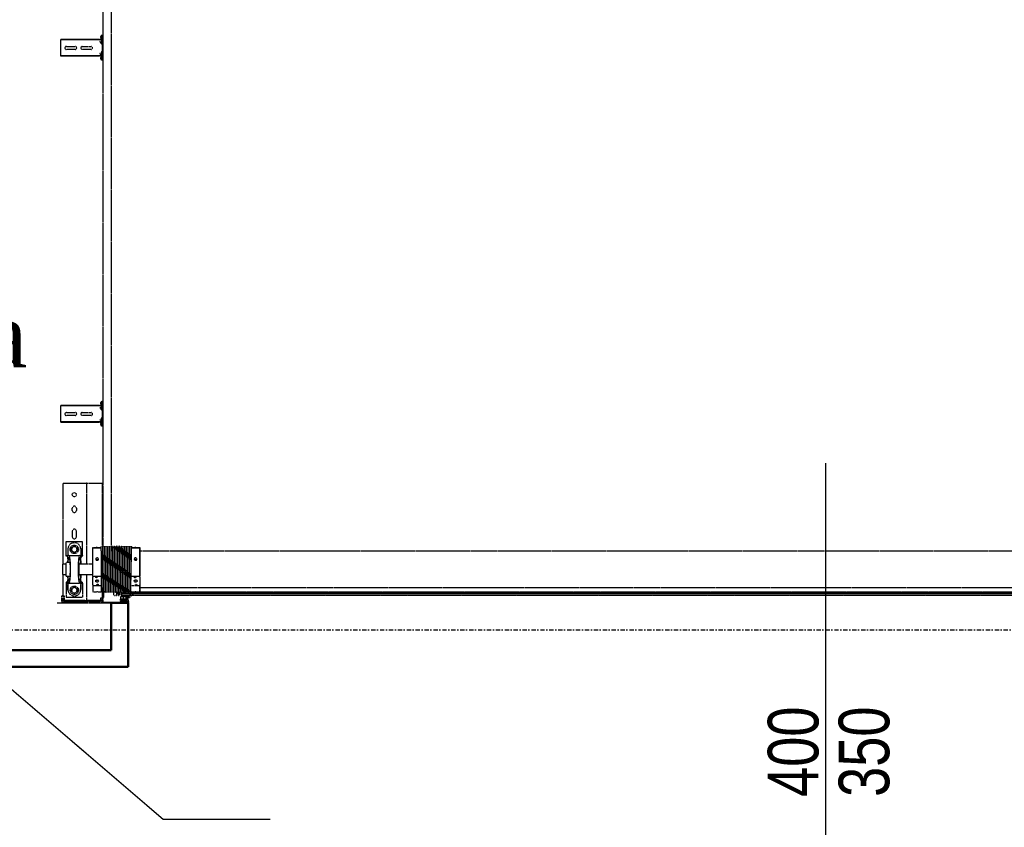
# Model space of a CAD drawing. Header units: centimetres. Extents: x 42630 to 130002, y 15 to 29179.
# Tile 71 of 175: x 50591 to 50883, y 4462 to 4701. Entities that reach past the tile are written whole.
import ezdxf
from ezdxf.enums import TextEntityAlignment as Align

# ---------------------------------------------------------------- set-up
doc = ezdxf.new("R2010")
doc.units = ezdxf.units.CM
doc.header["$LTSCALE"] = 0.01
doc.linetypes.add('DASHDOT2', pattern=[12.7, 6.35, -3.175, 0, -3.175])
doc.linetypes.add('DASHED2', pattern=[9.525, 6.35, -3.175])
doc.layers.get('0').update_dxf_attribs({"color": 253})
for name, color, linetype in [('A-Grid', 253, 'DASHDOT2'), ('CKDRZWI_', 253, 'Continuous'), ('CKDRZWI_OPIS', 253, 'Continuous'), ('CKDRZWI_OS', 253, 'Continuous'), ('OPIS_K_WYK', 253, 'Continuous')]:
    doc.layers.add(name, color=color, linetype=linetype)
doc.layers.add('CKSCIANY_PRZEKR', color=253, linetype='Continuous', lineweight=50)
doc.layers.add('EOPIS', color=150, linetype='Continuous', lineweight=35)
doc.styles.get("Standard").update_dxf_attribs({"font": 'ic-simplex.shx', "width": 0.8})
doc.styles.add('styl1', font='times.ttf')
doc.dimstyles.new('CADKON cm', dxfattribs={"dimscale": 10, "dimtxt": 2.5, "dimasz": 2.5, "dimexe": 1.8, "dimexo": 5, "dimgap": 0.6, "dimtad": 1, "dimrnd": 0.1, "dimtxsty": 'Standard', "dimblk1": 'OBLIQUE', "dimblk2": 'OBLIQUE', "dimsah": 1, "dimcen": 2.5, "dimadec": 1, "dimazin": 2, "dimtfac": 1, "dimtix": 1, "dimtmove": 2, "dimatfit": 3, "dimldrblk": 'OPEN30', "dimfxl": 5, "dimfxlon": 1, "dimtfill": 1, "dimtolj": 1, "dimarcsym": 0})

# ---------------------------------------------------------------- blocks, each defined once
blk = doc.blocks.new('A$7E8814A102C37C')
at = {"layer": 'A-Grid', "ltscale": 20}
blk.add_line((-237.5, -1667), (3157.5, -1667), dxfattribs=at)
blk = doc.blocks.new('A$7E8814B27261F1')
at = {"color": 7, "linetype": 'DASHED2', "ltscale": 10}
for p, q in [((200, 4585), (200, 4567)), ((200, 4567), (200, 4457)), ((204, 4567), (204, 4457)), ((204, 4567), (205, 4566.5)), ((204, 4563), (207, 4563)), ((207, 4563), (204, 4563)), ((205, 4572), (215, 4572)), ((205, 4568), (215, 4568)), ((220, 4564.6), (205, 4564.6)), ((207, 4564.6), (207, 4563)), ((207, 4503), (207, 4563)), ((215, 4572), (220, 4572)), ((220, 4568), (215, 4568)), ((216.5, 4558.5), (216.5, 4510.5)), ((257.9, 4558.5), (216.5, 4558.5)), ((220, 4572), (220, 4568)), ((223, 4568), (220, 4571)), ((220, 4568), (220, 4564.6)), ((220, 4568), (223, 4568)), ((221.7, 4568), (284, 4568)), ((237.5, 4553.5), (257.9, 4553.5)), ((257.9, 4553.5), (238.5, 4553.5)), ((257.9, 4558.5), (257.9, 4553.5)), ((260.5, 4558.5), (257.9, 4558.5)), ((257.9, 4553.5), (257.9, 4550.4)), ((260.5, 4553.5), (257.9, 4553.5)), ((260.5, 4553.5), (260.5, 4558.5)), ((260.5, 4553.6), (268, 4553.6)), ((279, 4558.5), (319, 4558.5)), ((279, 4558.5), (279, 4546.8)), ((285.5, 4570), (284, 4568.5)), ((284, 4568.5), (314, 4568.5)), ((284, 4568.5), (284, 4558.5)), ((312.5, 4570), (285.5, 4570)), ((314, 4568.5), (312.5, 4570)), ((314, 4558.5), (314, 4568.5)), ((314, 4568), (554, 4568)), ((319, 4546.8), (319, 4558.5)), ((330, 4553.6), (337.5, 4553.6)), ((337.5, 4553.5), (337.5, 4558.5)), ((337.5, 4558.5), (340.1, 4558.5)), ((340.1, 4553.5), (337.5, 4553.5)), ((340.1, 4558.5), (381.5, 4558.5)), ((340.1, 4558.5), (340.1, 4553.5)), ((340.1, 4550.4), (340.1, 4553.5)), ((360.5, 4553.5), (340.1, 4553.5)), ((359.5, 4553.5), (340.1, 4553.5)), ((381.5, 4558.5), (381.5, 4510.5)), ((554, 4568), (554, 4563)), ((554, 4563), (554, 4503)), ((735.3, 4575), (734.2, 4575)), ((734.2, 4463.5), (734.2, 4575)), ((735.3, 4463.5), (735.3, 4575)), ((740.4, 4575), (735.3, 4575)), ((742.2, 4575), (740.4, 4575)), ((747.8, 4575), (742.2, 4575)), ((749.7, 4575), (747.8, 4575)), ((768.6, 4575), (749.7, 4575)), ((754.6, 4532), (754.6, 4558)), ((763.6, 4558), (763.6, 4532)), ((770.5, 4575), (768.6, 4575)), ((776.1, 4575), (770.5, 4575)), ((777.8, 4575), (776.1, 4575)), ((782.9, 4575), (777.8, 4575)), ((784.1, 4575), (782.9, 4575)), ((782.9, 4463.5), (782.9, 4575)), ((784.1, 4463.5), (784.1, 4575)), ((1819.4, 4575), (1818.3, 4575)), ((1818.3, 4463.5), (1818.3, 4575)), ((1819.4, 4463.5), (1819.4, 4575)), ((1824.5, 4575), (1819.4, 4575)), ((1826.2, 4575), (1824.5, 4575)), ((1831.8, 4575), (1826.2, 4575)), ((1833.7, 4575), (1831.8, 4575)), ((1852.7, 4575), (1833.7, 4575)), ((1838.7, 4532), (1838.7, 4558)), ((1847.7, 4558), (1847.7, 4532)), ((1854.6, 4575), (1852.7, 4575)), ((1860.2, 4575), (1854.6, 4575)), ((1861.9, 4575), (1860.2, 4575)), ((1867, 4575), (1861.9, 4575)), ((1868.2, 4575), (1867, 4575)), ((1867, 4463.5), (1867, 4575)), ((1868.2, 4463.5), (1868.2, 4575)), ((220.5, 4535.5), (220.5, 4533.5)), ((227.8, 4534.5), (230.1, 4538.5)), ((230.1, 4530.5), (227.8, 4534.5)), ((230.1, 4538.5), (232.4, 4542.5)), ((232.4, 4526.5), (230.1, 4530.5)), ((232.4, 4542.5), (237, 4542.5)), ((237, 4526.5), (232.4, 4526.5)), ((237, 4542.5), (241.6, 4542.5)), ((241.6, 4526.5), (237, 4526.5)), ((241.6, 4542.5), (243.9, 4538.5)), ((243.9, 4530.5), (241.6, 4526.5)), ((243.9, 4538.5), (246.2, 4534.5)), ((246.2, 4534.5), (243.9, 4530.5)), ((257.9, 4550.4), (257.9, 4518.6)), ((340.1, 4550.4), (340.1, 4518.6)), ((348.8, 4534.5), (351.1, 4538.5)), ((351.1, 4530.5), (348.8, 4534.5)), ((351.1, 4538.5), (353.4, 4542.5)), ((353.4, 4526.5), (351.1, 4530.5)), ((353.4, 4542.5), (358, 4542.5)), ((358, 4526.5), (353.4, 4526.5)), ((358, 4542.5), (362.6, 4542.5)), ((362.6, 4526.5), (358, 4526.5)), ((362.6, 4542.5), (364.9, 4538.5)), ((364.9, 4530.5), (362.6, 4526.5)), ((364.9, 4538.5), (367.2, 4534.5)), ((367.2, 4534.5), (364.9, 4530.5)), ((377.5, 4535.5), (377.5, 4533.5)), ((412, 4540.5), (395, 4540.5)), ((395, 4528.5), (412, 4528.5)), ((473, 4540.5), (480, 4540.5)), ((480, 4528.5), (473, 4528.5)), ((204, 4503), (207, 4503)), ((207, 4503), (204, 4503)), ((204, 4495), (207, 4498)), ((207, 4498), (204, 4495)), ((206, 4497), (207, 4497)), ((207, 4503), (207, 4498)), ((284, 4498), (207, 4498)), ((207, 4457), (207, 4497)), ((257.9, 4510.5), (216.5, 4510.5)), ((237.5, 4515.5), (257.9, 4515.5)), ((257.9, 4515.5), (238.5, 4515.5)), ((257.9, 4515.5), (257.9, 4518.6)), ((257.9, 4515.5), (257.9, 4510.5)), ((260.5, 4515.5), (257.9, 4515.5)), ((257.9, 4510.5), (260.5, 4510.5)), ((260.5, 4515.5), (260.5, 4510.5)), ((260.5, 4515.4), (268, 4515.4)), ((279, 4522.2), (279, 4520.4)), ((279, 4520.4), (319, 4520.4)), ((284, 4520.4), (284, 4480)), ((314, 4480), (314, 4520.4)), ((554, 4498), (314, 4498)), ((319, 4520.4), (319, 4522.2)), ((330, 4515.4), (337.5, 4515.4)), ((337.5, 4515.5), (337.5, 4510.5)), ((340.1, 4515.5), (337.5, 4515.5)), ((340.1, 4510.5), (337.5, 4510.5)), ((340.1, 4518.6), (340.1, 4515.5)), ((340.1, 4515.5), (340.1, 4510.5)), ((359.5, 4515.5), (340.1, 4515.5)), ((360.5, 4515.5), (340.1, 4515.5)), ((340.1, 4510.5), (381.5, 4510.5)), ((554, 4503), (554, 4498)), ((554, 4497), (554, 4498)), ((554, 4497), (554, 4457)), ((754.6, 4485), (754.6, 4511)), ((763.6, 4511), (763.6, 4485)), ((1838.7, 4485), (1838.7, 4511)), ((1847.7, 4511), (1847.7, 4485)), ((233.5, 4480), (232.7, 4479.2)), ((250, 4479.2), (232.7, 4479.2)), ((232.7, 4479.2), (232.7, 4469.8)), ((252.7, 4480), (233.5, 4480)), ((250, 4455), (250, 4479.2)), ((252.7, 4480), (276.2, 4480)), ((276.2, 4480), (362.3, 4480)), ((278.9, 4479.2), (278.9, 4455)), ((278.9, 4479.2), (362.1, 4479.2)), ((362.1, 4455), (362.1, 4479.2)), ((362.3, 4480), (363.6, 4480)), ((363.7, 4479.2), (363.7, 4455)), ((200, 4457), (200, 4449)), ((200, 4449), (200, 4400.3)), ((202, 4449), (202, 4400.3)), ((203, 4452), (203, 4452.4)), ((204, 4452), (203, 4452)), ((232.1, 4450), (203, 4450)), ((207, 4457), (204, 4457)), ((204, 4452), (204, 4452.1)), ((210, 4456), (205, 4456)), ((210, 4452), (205, 4452)), ((210, 4456), (215, 4456)), ((215, 4452), (210, 4452)), ((215, 4456), (215, 4452)), ((245, 4452), (215, 4452)), ((215.3, 4450), (215.3, 4448.5)), ((215.7, 4448.5), (215.3, 4448.5)), ((215.3, 4448.5), (215.8, 4448)), ((215.7, 4450), (215.7, 4448.5)), ((232.7, 4448.5), (215.7, 4448.5)), ((215.7, 4448.5), (216.2, 4448)), ((215.8, 4448), (216.2, 4448)), ((216.2, 4448), (232.2, 4448)), ((231, 4452.7), (231, 4452.3)), ((231, 4447.7), (231, 4447.3)), ((231, 4442.7), (231, 4442.3)), ((231, 4437.7), (231, 4437.3)), ((353.9, 4455), (232.5, 4455)), ((232.7, 4464.1), (232.7, 4455)), ((353.9, 4455), (367, 4455)), ((554, 4452), (365.8, 4452)), ((367, 4454.8), (367, 4455)), ((367, 4449.8), (367, 4450.2)), ((636.7, 4450), (367, 4450)), ((367, 4444.8), (367, 4445.2)), ((367, 4439.8), (367, 4440.2)), ((367, 4434.8), (367, 4435.2)), ((554, 4457), (554, 4452)), ((711.3, 4450), (636.7, 4450)), ((4186.6, 4450), (711.3, 4450)), ((724.2, 4453.9), (723.7, 4450.5)), ((725.7, 4450.3), (723.7, 4450.5)), ((726.1, 4453.6), (725.7, 4450.3)), ((726.4, 4450.3), (725.7, 4450.3)), ((726.9, 4453.6), (726.4, 4450.3)), ((729.3, 4456.5), (727.1, 4456.5)), ((729.3, 4454.5), (727.1, 4454.5)), ((730, 4456.5), (729.3, 4456.5)), ((730.4, 4452.6), (730.3, 4453.6)), ((732.4, 4452.9), (732.3, 4453.9)), ((733.1, 4452.9), (733, 4453.9)), ((749.7, 4452), (733.4, 4452)), ((785.7, 4450), (733.4, 4450)), ((734.2, 4453.4), (734.2, 4463.5)), ((735.3, 4452.5), (734.2, 4453.4)), ((735.3, 4452.5), (735.3, 4463.5)), ((740.4, 4458.3), (735.3, 4452.5)), ((745.9, 4454), (737.9, 4454)), ((737.9, 4454), (737.9, 4452)), ((747.8, 4452.8), (742.2, 4458.4)), ((746.3, 4454), (745.9, 4454)), ((745.9, 4452), (745.9, 4454)), ((746.3, 4452), (746.3, 4454)), ((752, 4452), (749.7, 4452)), ((766.3, 4452), (752, 4452)), ((768.6, 4452), (766.3, 4452)), ((785.7, 4452), (768.6, 4452)), ((776.1, 4458.4), (770.5, 4452.8)), ((781.4, 4454), (773.4, 4454)), ((773.4, 4454), (773.4, 4452)), ((782.9, 4452.5), (777.8, 4458.3)), ((781.6, 4454), (781.4, 4454)), ((781.4, 4452), (781.4, 4454)), ((781.8, 4452), (781.8, 4453.8)), ((782.9, 4452.5), (782.9, 4463.5)), ((784.1, 4453.4), (782.9, 4452.5)), ((784.1, 4453.4), (784.1, 4463.5)), ((786.4, 4450), (785.7, 4450)), ((786.8, 4453.9), (786.6, 4452.9)), ((788.7, 4453.6), (788.6, 4452.6)), ((789.5, 4453.6), (789.3, 4452.6)), ((791.9, 4456.5), (789.7, 4456.5)), ((791.9, 4454.5), (789.7, 4454.5)), ((792.6, 4456.5), (791.9, 4456.5)), ((793.3, 4450.3), (792.9, 4453.6)), ((793.3, 4450.3), (795.3, 4450.5)), ((794.1, 4450.3), (793.3, 4450.3)), ((794.1, 4450.3), (796, 4450.5)), ((795.3, 4450.5), (794.9, 4453.9)), ((796, 4450.5), (795.3, 4450.5)), ((796, 4450.5), (795.6, 4453.9)), ((1808.2, 4453.9), (1807.8, 4450.5)), ((1809.8, 4450.3), (1807.8, 4450.5)), ((1810.2, 4453.6), (1809.8, 4450.3)), ((1810.5, 4450.3), (1809.8, 4450.3)), ((1810.9, 4453.6), (1810.5, 4450.3)), ((1813.4, 4456.5), (1811.2, 4456.5)), ((1813.4, 4454.5), (1811.2, 4454.5)), ((1814.1, 4456.5), (1813.4, 4456.5)), ((1814.5, 4452.6), (1814.4, 4453.6)), ((1816.5, 4452.9), (1816.4, 4453.9)), ((1817.2, 4452.9), (1817.1, 4453.9)), ((1833.7, 4452), (1817.5, 4452)), ((1869.7, 4450), (1817.5, 4450)), ((1818.3, 4453.4), (1818.3, 4463.5)), ((1819.4, 4452.5), (1818.3, 4453.4)), ((1819.4, 4452.5), (1819.4, 4463.5)), ((1824.5, 4458.3), (1819.4, 4452.5)), ((1829.9, 4454), (1821.9, 4454)), ((1821.9, 4454), (1821.9, 4452)), ((1831.8, 4452.8), (1826.2, 4458.4)), ((1830.4, 4454), (1829.9, 4454)), ((1829.9, 4452), (1829.9, 4454)), ((1830.4, 4452), (1830.4, 4454)), ((1836.1, 4452), (1833.7, 4452)), ((1850.4, 4452), (1836.1, 4452)), ((1852.7, 4452), (1850.4, 4452)), ((1869.7, 4452), (1852.7, 4452)), ((1860.2, 4458.4), (1854.6, 4452.8)), ((1865.4, 4454), (1857.4, 4454)), ((1857.4, 4454), (1857.4, 4452)), ((1867, 4452.5), (1861.9, 4458.3)), ((1865.7, 4454), (1865.4, 4454)), ((1865.4, 4452), (1865.4, 4454)), ((1865.9, 4452), (1865.9, 4453.8)), ((1867, 4452.5), (1867, 4463.5)), ((1868.2, 4453.4), (1867, 4452.5)), ((1868.2, 4453.4), (1868.2, 4463.5)), ((1870.4, 4450), (1869.7, 4450)), ((1870.8, 4453.9), (1870.7, 4452.9)), ((1872.8, 4453.6), (1872.7, 4452.6)), ((1873.5, 4453.6), (1873.4, 4452.6)), ((1876, 4456.5), (1873.8, 4456.5)), ((1876, 4454.5), (1873.8, 4454.5)), ((1876.7, 4456.5), (1876, 4456.5)), ((1877.4, 4450.3), (1877, 4453.6)), ((1877.4, 4450.3), (1879.4, 4450.5)), ((1878.1, 4450.3), (1877.4, 4450.3)), ((1878.1, 4450.3), (1880.1, 4450.5)), ((1879.4, 4450.5), (1879, 4453.9)), ((1880.1, 4450.5), (1879.4, 4450.5)), ((1880.1, 4450.5), (1879.7, 4453.9)), ((221, 4412), (221, 4410.8)), ((226, 4408.9), (221.8, 4409.8)), ((222.4, 4410), (222.1, 4410)), ((222.2, 4417), (222.4, 4417)), ((222.4, 4417), (231.3, 4417)), ((229.3, 4410), (222.4, 4410)), ((232.1, 4408.9), (226, 4408.9)), ((232.3, 4409.1), (229.3, 4410)), ((230.2, 4411), (233.5, 4409.9)), ((231, 4432.7), (231, 4432.3)), ((231, 4427.7), (231, 4427.3)), ((231, 4422.7), (231, 4422.3)), ((231, 4417.7), (231, 4417.3)), ((231, 4412.7), (231, 4412.3)), ((231, 4407.7), (231, 4407.3)), ((353, 4424.5), (636.7, 4424.5)), ((367, 4429.8), (367, 4430.2)), ((367, 4424.8), (367, 4425.2)), ((367, 4419.8), (367, 4420.2)), ((367, 4414.8), (367, 4415.2)), ((367, 4409.8), (367, 4410.2)), ((636.7, 4424.5), (711.3, 4424.5)), ((711.3, 4424.5), (4186.6, 4424.5)), ((208.5, 4380.5), (202.8, 4377.5)), ((203.2, 4374.8), (217, 4377.8)), ((207.8, 4381.8), (203.4, 4379.5)), ((208.6, 4395.3), (206.6, 4395.3)), ((208.6, 4385.3), (208.6, 4395.3)), ((208.7, 4396.1), (208.7, 4383.3)), ((217, 4380.8), (209.7, 4380.8)), ((217.5, 4397.8), (210.2, 4397.8)), ((210.2, 4391.1), (210.2, 4395.3)), ((210.2, 4383.3), (210.2, 4387.6)), ((211.2, 4396.3), (217, 4396.3)), ((217, 4390.1), (211.2, 4390.1)), ((211.2, 4388.6), (217, 4388.6)), ((217, 4382.3), (211.2, 4382.3)), ((218, 4395.3), (218, 4391.1)), ((218, 4387.6), (218, 4383.3)), ((218, 4379), (218, 4379.8)), ((219.5, 4377.4), (219.5, 4395.8)), ((221, 4402.2), (221, 4402)), ((221.1, 4374.5), (221.1, 4392.7)), ((221.1, 4374.5), (221.1, 4392.7)), ((221.1, 4374.5), (221.1, 4392.7)), ((221.2, 4374.5), (221.2, 4392.7)), ((221.2, 4374.5), (221.2, 4392.7)), ((221.8, 4403.2), (226, 4404.1)), ((221.8, 4403.2), (229.8, 4403.2)), ((230, 4401), (222, 4401)), ((222.2, 4374.5), (222.2, 4392.7)), ((223, 4394.5), (226.2, 4394.5)), ((223, 4393.5), (226.2, 4393.5)), ((232.1, 4404.1), (226, 4404.1)), ((226.2, 4394.5), (227.2, 4394.5)), ((227.2, 4393.5), (226.2, 4393.5)), ((227.2, 4393.5), (227.2, 4394.5)), ((227.2, 4394.5), (227.6, 4394.5)), ((227.2, 4393.5), (227.2, 4393.5)), ((227.2, 4360.3), (227.2, 4393.5)), ((227.6, 4393.5), (227.2, 4393.5)), ((227.6, 4394.5), (230.3, 4394.5)), ((227.6, 4393.5), (228.5, 4393.5)), ((228.8, 4393.5), (228.5, 4393.5)), ((228.5, 4393.5), (228.5, 4359)), ((231.8, 4393.5), (228.8, 4393.5)), ((229.8, 4403.2), (232.2, 4403.9)), ((230.3, 4393.5), (230.3, 4394.5)), ((230.3, 4394.5), (231.9, 4394.5)), ((231.1, 4402.3), (230.7, 4402.2)), ((231, 4402.7), (231, 4402.3)), ((231, 4397.7), (231, 4397.3)), ((231, 4392.7), (231, 4392.3)), ((231, 4387.7), (231, 4387.3)), ((231, 4382.7), (231, 4382.3)), ((231, 4377.7), (231, 4377.3)), ((231.5, 4393.5), (232, 4393.5)), ((231.8, 4393.5), (231.8, 4393.3)), ((231.8, 4389.1), (231.8, 4383.3)), ((231.8, 4379.1), (231.8, 4378.3)), ((367, 4404.8), (367, 4405.2)), ((367, 4399.8), (367, 4400.2)), ((367, 4394.8), (367, 4395.2)), ((367, 4389.8), (367, 4390.2)), ((367, 4384.8), (367, 4385.2)), ((367, 4379.8), (367, 4380.2)), ((203, 4373.3), (216.2, 4376.1)), ((216.7, 4375.5), (215.3, 4371.9)), ((215.8, 4369.7), (230.9, 4355.2)), ((217, 4371.4), (217.9, 4373.2)), ((231.5, 4356), (217.2, 4370.3)), ((218.1, 4373.3), (222.2, 4371.5)), ((218.7, 4374.9), (219.2, 4376.1)), ((222.6, 4372.4), (218.7, 4374.6)), ((221.1, 4374.5), (221.1, 4374.5)), ((221.1, 4374.5), (221.1, 4374.5)), ((221.2, 4374.5), (221.1, 4374.5)), ((221.2, 4374.5), (221.2, 4374.5)), ((222.2, 4374.5), (221.2, 4374.5)), ((222.1, 4372.7), (222.1, 4374.5)), ((222.1, 4374.5), (222.1, 4372.7)), ((222.1, 4372.7), (222.1, 4374.5)), ((222.1, 4365.4), (222.1, 4371.5)), ((222.1, 4371.5), (222.1, 4365.4)), ((222.1, 4365.4), (222.1, 4371.5)), ((222.1, 386.3), (222.1, 4363.7)), ((222.1, 4363.7), (222.1, 386.3)), ((222.1, 386.3), (222.1, 4363.7)), ((222.2, 4372.6), (222.2, 4374.5)), ((222.2, 4372.6), (222.2, 4374.5)), ((222.2, 4365.3), (222.2, 4371.5)), ((222.2, 4365.3), (222.2, 4371.5)), ((222.2, 386.4), (222.2, 4363.6)), ((222.2, 386.4), (222.2, 4363.6)), ((224.1, 4370), (225.4, 4368.3)), ((225.9, 4368.7), (224.5, 4370.7)), ((227.2, 391.2), (227.2, 4358.8)), ((228.5, 4357.6), (228.5, 392.4)), ((231, 4372.7), (231, 4372.3)), ((231, 4367.7), (231, 4367.3)), ((231.8, 4374.1), (231.8, 4373.3)), ((231.8, 4369.1), (231.8, 4368.3)), ((231.8, 4366.8), (231.8, 374.1)), ((232.4, 4365.8), (232.4, 385)), ((232.7, 4365), (232.7, 4355.8)), ((232.7, 4350.1), (232.7, 4340.7)), ((250, 4340.7), (250, 4365)), ((278.9, 4365), (278.9, 4340.7)), ((354.8, 4365), (367, 4365)), ((362.1, 4340.7), (362.1, 4365)), ((363.7, 4365), (363.7, 4340.7)), ((367, 4374.8), (367, 4375.2)), ((367, 4369.8), (367, 4370.2)), ((367, 4365), (367, 4365.2)), ((232.7, 4340.7), (250, 4340.7)), ((232.7, 4340.7), (233.5, 4340)), ((252.7, 4340), (233.5, 4340)), ((245, 4340), (245, 410)), ((276.2, 4340), (252.7, 4340)), ((276.2, 4340), (362.3, 4340)), ((362.1, 4340.7), (278.9, 4340.7)), ((353, 410), (353, 4340)), ((363.6, 4340), (362.3, 4340))]:
    blk.add_line(p, q, dxfattribs=at)
at = {"color": 7, "linetype": 'Continuous', "ltscale": 10}
for p, q in [((200.5, 4389.3), (199.7, 4388.1)), ((199.7, 4387.5), (200.5, 4388.3)), ((199.7, 4388.1), (199.7, 4387.5)), ((200.5, 4385.3), (199.7, 4384.1)), ((199.7, 4383.5), (200.5, 4384.3)), ((199.7, 4384.1), (199.7, 4383.5)), ((200.5, 4381.3), (199.7, 4380.1)), ((199.7, 4379.5), (200.5, 4380.3)), ((199.7, 4380.1), (199.7, 4379.5)), ((200, 4400.3), (200, 4388.6)), ((200, 4387.8), (200, 4384.6)), ((200, 4383.8), (200, 4380.6)), ((200, 4379.8), (200, 4375)), ((200.2, 4392.2), (200.1, 4391.6)), ((200.1, 4391.6), (201, 4392.2)), ((201.2, 4393.2), (200.2, 4392.2)), ((201, 4392.2), (200.5, 4389.3)), ((200.5, 4388.3), (200.5, 4385.3)), ((200.5, 4384.3), (200.5, 4381.3)), ((200.5, 4380.3), (200.5, 4375.3)), ((200.9, 4398.2), (201.7, 4397.4)), ((201.5, 4394.7), (201.2, 4393.2)), ((202, 4396.7), (202, 4385.3)), ((202, 4380.3), (202, 4385.3)), ((202.3, 4399.6), (203.1, 4398.8)), ((204, 4396.7), (204, 4385.3)), ((206.6, 4385.3), (206.6, 4395.3)), ((202, 4376.1), (202, 4375.8))]:
    blk.add_line(p, q, dxfattribs=at)
at = {"color": 7, "linetype": 'DASHED2', "ltscale": 10}
for centre, radius in [((237, 4534.5), 12.5), ((358, 4534.5), 12.5), ((520, 4534.5), 6)]:
    blk.add_circle(centre, radius, dxfattribs=at)
for centre, radius, start, end in [((205, 4567), 5, 90, 180), ((205, 4567), 1, 90, 180), ((238.5, 4535.5), 18, 93.1972, 180), ((238.5, 4535.5), 18, 90, 93.1972), ((359.5, 4535.5), 18, 86.8028, 90), ((359.5, 4535.5), 18, 0, 86.8028), ((759.1, 4558), 4.5, 0, 180), ((1843.2, 4558), 4.5, 0, 180), ((238.5, 4533.5), 18, 180, 266.8028), ((237, 4534.5), 8, 150, 210), ((237, 4534.5), 8, 90, 150), ((237, 4534.5), 8, 210, 270), ((237, 4534.5), 8, 30, 90), ((237, 4534.5), 8, 270, 330), ((237, 4534.5), 8, 330, 30), ((358, 4534.5), 8, 150, 210), ((358, 4534.5), 8, 90, 150), ((358, 4534.5), 8, 210, 270), ((358, 4534.5), 8, 30, 90), ((358, 4534.5), 8, 270, 330), ((359.5, 4533.5), 18, 273.1972, 0), ((358, 4534.5), 8, 330, 30), ((395, 4534.5), 6, 90, 270), ((412, 4534.5), 6, 270, 90), ((473, 4534.5), 6, 90, 270), ((480, 4534.5), 6, 270, 90), ((759.1, 4532), 4.5, 180, 0), ((1843.2, 4532), 4.5, 180, 0), ((238.5, 4533.5), 18, 266.8028, 270), ((359.5, 4533.5), 18, 270, 273.1972), ((759.1, 4511), 4.5, 0, 180), ((1843.2, 4511), 4.5, 0, 180), ((266.3, 4426.3), 55.3, 104.2053, 107.0848), ((262.6, 4426.3), 55.3, 72.9152, 75.7947), ((382.5, 4475.6), 20.7, 167.7246, 169.8445), ((343.4, 4475.6), 20.7, 10.1555, 12.2754), ((759.1, 4485), 4.5, 180, 0), ((1843.2, 4485), 4.5, 180, 0), ((205, 4457), 5, 180, 270), ((203, 4449), 3, 90, 180), ((203, 4449), 1, 90, 180), ((205, 4457), 1, 180, 270), ((230, 4449.9), 2.39, 270.2737, 342.8551), ((230, 4444.9), 2.39, 270.2737, 342.8551), ((230, 4439.9), 2.39, 270.2737, 342.8551), ((1137, 50069.1), 45625.4, 268.86217, 269.03289), ((1007.4, 42977), 38532.5, 268.8455, 269.04765), ((1137, 50064.1), 45625.4, 268.86217, 269.03289), ((1007.4, 42972), 38532.5, 268.8455, 269.04765), ((1137, 50059.1), 45625.4, 268.86217, 269.03289), ((1007.4, 42967), 38532.5, 268.8455, 269.04765), ((1137, 50054.1), 45625.4, 268.86217, 269.03289), ((1007.4, 42962), 38532.5, 268.8455, 269.04765), ((391, 6390.4), 1935.7, 268.9006, 269.2866), ((-408.8, 42981.4), 38534.5, 271.15341, 271.15352), ((-408.8, 42976.4), 38534.5, 271.15341, 271.15352), ((-408.8, 42971.4), 38534.5, 271.15341, 271.15352), ((-408.8, 42966.4), 38534.5, 271.15341, 271.15352), ((741.3, 4457.5), 1.2, 45, 139), ((749.7, 4454.7), 2.7, 225, 270), ((768.6, 4454.7), 2.7, 270, 315), ((776.9, 4457.5), 1.2, 41, 135), ((1825.4, 4457.5), 1.2, 45, 139), ((1833.7, 4454.7), 2.7, 225, 270), ((1852.7, 4454.7), 2.7, 270, 315), ((1861, 4457.5), 1.2, 41, 135), ((222, 4410.8), 1, 180, 258.1351), ((222.1, 4411), 1, 180.0163, 258.4234), ((222.1, 4411), 1.02, 258.5649, 270.1313), ((230, 4434.9), 2.39, 270.2737, 342.8551), ((230, 4429.9), 2.39, 270.2737, 342.8551), ((230, 4424.9), 2.39, 270.2737, 342.8551), ((230, 4419.9), 2.39, 270.2737, 342.8551), ((230, 4414.9), 2.39, 270.2737, 342.8551), ((230, 4409.9), 2.39, 270.2737, 342.8551), ((1137, 50049.1), 45625.4, 268.86217, 269.03289), ((1007.4, 42957), 38532.5, 268.8455, 269.04765), ((1137, 50044.1), 45625.4, 268.86217, 269.03289), ((1007.4, 42952), 38532.5, 268.8455, 269.04765), ((1137, 50039.1), 45625.4, 268.86217, 269.03289), ((1007.4, 42947), 38532.5, 268.8455, 269.04765), ((1137, 50034.1), 45625.4, 268.86217, 269.03289), ((1007.4, 42942), 38532.5, 268.8455, 269.04765), ((1137, 50029.1), 45625.4, 268.86217, 269.03289), ((1007.4, 42937), 38532.5, 268.8455, 269.04765), ((1137, 50024.1), 45625.4, 268.86217, 269.03289), ((1007.4, 42932), 38532.5, 268.8455, 269.04765), ((-408.8, 42961.4), 38534.5, 271.15341, 271.15352), ((-408.8, 42956.4), 38534.5, 271.15341, 271.15352), ((-408.8, 42951.4), 38534.5, 271.15341, 271.15352), ((-408.8, 42946.4), 38534.5, 271.15341, 271.15352), ((-408.8, 42941.4), 38534.5, 271.15341, 271.15352), ((-408.8, 42936.4), 38534.5, 271.15341, 271.15352), ((205.3, 4385.3), 3.3, 180, 0), ((207.6, 4396.1), 2.6, 51.3053, 156.0835), ((207.6, 4396.1), 1.1, 0, 156.0835), ((207, 4383.3), 1.66, 297.9392, 0), ((209.7, 4378.3), 2.52, 90, 117.9392), ((210.2, 4399.3), 1.5, 231.3053, 270), ((211.2, 4395.3), 1, 90, 180), ((211.2, 4391.1), 1, 180, 270), ((211.2, 4387.6), 1, 90, 180), ((211.2, 4383.3), 1, 180, 270), ((217, 4395.3), 1, 0, 90), ((217, 4391.1), 1, 270, 0), ((217, 4387.6), 1, 0, 90), ((217, 4383.3), 1, 270, 0), ((217, 4379.8), 1, 0, 90), ((216.7, 4379), 1.27, 282.1797, 0), ((217.5, 4395.8), 2, 0, 90), ((216.5, 4377.4), 3, 335, 0), ((222, 4402.2), 1, 101.8649, 180), ((222, 4402), 1, 180, 270), ((222.9, 4392.7), 1.8, 90, 180), ((222.9, 4392.7), 1.8, 90, 180), ((222.9, 4392.7), 1.8, 90, 180), ((223, 4392.7), 1.8, 90, 180), ((223, 4392.7), 1.8, 90, 180), ((223, 4392.7), 0.8, 90, 180), ((230, 4404.9), 2.39, 270.2737, 342.8551), ((230, 4399.9), 2.39, 270.2737, 342.8551), ((230, 4394.9), 2.39, 270.2737, 342.8551), ((230, 4389.9), 2.39, 270.2737, 342.8551), ((230, 4384.9), 2.39, 270.2737, 342.8551), ((230, 4379.9), 2.39, 270.2737, 342.8551), ((1137, 50019.1), 45625.4, 268.86217, 269.03289), ((1007.4, 42927), 38532.5, 268.8455, 269.04765), ((1137, 50014.1), 45625.4, 268.86217, 269.03289), ((1007.4, 42922), 38532.5, 268.8455, 269.04765), ((1137, 50009.1), 45625.4, 268.86217, 269.03289), ((1007.4, 42917), 38532.5, 268.8455, 269.04765), ((1137, 50004.1), 45625.4, 268.86217, 269.03289), ((1007.4, 42912), 38532.5, 268.8455, 269.04765), ((1137, 49999.1), 45625.4, 268.86217, 269.03289), ((1007.4, 42907), 38532.5, 268.8455, 269.04765), ((1137, 49994.1), 45625.4, 268.86217, 269.03289), ((1007.4, 42902), 38532.5, 268.8455, 269.04765), ((-408.8, 42931.5), 38534.5, 271.15341, 271.15352), ((-408.8, 42926.5), 38534.5, 271.15341, 271.15352), ((-408.8, 42921.5), 38534.5, 271.15341, 271.15352), ((-408.8, 42916.5), 38534.5, 271.15341, 271.15352), ((-408.8, 42911.5), 38534.5, 271.15341, 271.15352), ((-408.8, 42906.5), 38534.5, 271.15341, 271.15352), ((217.2, 4371.2), 2, 159.5499, 226.1452), ((216.3, 4375.7), 0.441, 339.5499, 102.1704), ((217.9, 4371), 1, 155, 225), ((218, 4373.1), 0.2, 66, 155), ((218.8, 4374.8), 0.2, 155, 240), ((220.1, 4366.9), 5, 38.3186, 66), ((219.6, 4367.2), 6, 35, 60), ((225.6, 4368.5), 0.301, 218.3186, 31.6814), ((230, 4374.9), 2.39, 270.2737, 342.8551), ((230, 4369.9), 2.39, 270.2737, 342.8551), ((231.1, 4355.7), 0.5, 240.5251, 45), ((1137, 49989.1), 45625.4, 268.86217, 269.03289), ((1007.4, 42897), 38532.5, 268.8455, 269.04765), ((1137, 49984.1), 45625.4, 268.86217, 269.03289), ((1010.7, 42859.1), 38499.7, 268.83952, 269.02372), ((-408.8, 42901.5), 38534.5, 271.15341, 271.15352), ((-408.8, 42896.5), 38534.5, 271.15341, 271.15352), ((266.3, 4393.7), 55.3, 252.9152, 255.7947), ((262.6, 4393.7), 55.3, 284.2053, 287.0848), ((382.5, 4344.4), 20.7, 190.1555, 192.2754), ((343.4, 4344.4), 20.7, 347.7246, 349.8445)]:
    blk.add_arc(centre, radius, start, end, dxfattribs=at)
at = {"color": 7, "linetype": 'Continuous', "ltscale": 10}
for centre, radius, start, end in [((203, 4400.3), 3, 180, 225), ((202.2, 4394.6), 0.749, 104.88, 170), ((201, 4396.7), 1, 0, 45), ((203, 4400.3), 1, 180, 225), ((202.9, 4380.3), 0.921, 180, 297.9392), ((203.5, 4376.1), 1.53, 117.9392, 180), ((201, 4396.7), 3, 0, 45), ((205.3, 4385.3), 1.3, 180, 0), ((205.9, 4396.8), 0.75, 156.0835, 336.0835), ((202.6, 4375.3), 2.08, 180, 282.1704), ((203, 4375.8), 1.01, 180, 282.1797)]:
    blk.add_arc(centre, radius, start, end, dxfattribs=at)
at = {"color": 7, "linetype": 'DASHED2', "ltscale": 10}
for centre, major_axis, ratio, start_param, end_param in [((299, 4550.4), (-36.1, 0), 0.118535, 5.29957, 6.283185), ((299, 4550.4), (-36.1, 0), 0.118535, 0, 4.125208), ((299, 4550.4), (-41.1, 0), 0.118535, 5.220603, 5.56644), ((299, 4550.4), (-41.1, 0), 0.118535, 3.858338, 4.204175), ((299, 4550.4), (-41.1, 0), 0.118535, 0, 3.141593), ((299, 4518.6), (-41.1, 0), 0.118535, 3.141593, 6.283185), ((299, 4518.6), (-36.1, 0), 0.118535, 1.999302, 6.283185), ((299, 4518.6), (-36.1, 0), 0.118535, 0, 1.14229), ((299, 4518.6), (-41.1, 0), 0.118535, 0.716745, 1.197203), ((299, 4518.6), (-41.1, 0), 0.118535, 1.94439, 2.424847), ((727.1, 4453.5), (0, 3), 0.999962, 0, 1.448623), ((727.1, 4453.5), (0, 1), 0.999962, 0, 1.448623), ((727.9, 4453.5), (0, 1), 0.999962, 0, 1.448623), ((729.3, 4453.5), (0, -3), 0.999962, 1.692969, 3.141593), ((729.3, 4453.5), (0, -1), 0.999962, 1.692969, 3.141593), ((730, 4453.5), (0, -3), 0.999962, 1.692969, 3.141593), ((733.4, 4453), (0, -3), 0.999962, 4.834562, 6.283185), ((733.4, 4453), (0, -1), 0.999962, 4.834562, 6.283185), ((734.1, 4453), (0, -1), 0.999962, 4.834562, 6.283185), ((785.7, 4453), (0, 1), 0.999962, 3.141593, 4.590216), ((785.7, 4453), (0, 3), 0.999962, 3.141593, 4.590216), ((786.4, 4453), (0, 3), 0.999962, 3.141593, 4.590216), ((789.7, 4453.5), (0, 3), 0.999962, 0, 1.448623), ((789.7, 4453.5), (0, 1), 0.999962, 0, 1.448623), ((790.5, 4453.5), (0, 1), 0.999962, 0, 1.448623), ((791.9, 4453.5), (0, -3), 0.999962, 1.692969, 3.141593), ((791.9, 4453.5), (0, -1), 0.999962, 1.692969, 3.141593), ((792.6, 4453.5), (0, -3), 0.999962, 1.692969, 3.141593), ((1811.2, 4453.5), (0, 3), 0.999962, 0, 1.448623), ((1811.2, 4453.5), (0, 1), 0.999962, 0, 1.448623), ((1811.9, 4453.5), (0, 1), 0.999962, 0, 1.448623), ((1813.4, 4453.5), (0, -3), 0.999962, 1.692969, 3.141593), ((1813.4, 4453.5), (0, -1), 0.999962, 1.692969, 3.141593), ((1814.1, 4453.5), (0, -3), 0.999962, 1.692969, 3.141593), ((1817.5, 4453), (0, -3), 0.999962, 4.834562, 6.283185), ((1817.5, 4453), (0, -1), 0.999962, 4.834562, 6.283185), ((1818.2, 4453), (0, -1), 0.999962, 4.834562, 6.283185), ((1869.7, 4453), (0, 1), 0.999962, 3.141593, 4.590216), ((1869.7, 4453), (0, 3), 0.999962, 3.141593, 4.590216), ((1870.4, 4453), (0, 3), 0.999962, 3.141593, 4.590216), ((1873.8, 4453.5), (0, 3), 0.999962, 0, 1.448623), ((1873.8, 4453.5), (0, 1), 0.999962, 0, 1.448623), ((1874.5, 4453.5), (0, 1), 0.999962, 0, 1.448623), ((1876, 4453.5), (0, -3), 0.999962, 1.692969, 3.141593), ((1876, 4453.5), (0, -1), 0.999962, 1.692969, 3.141593), ((1876.7, 4453.5), (0, -3), 0.999962, 1.692969, 3.141593), ((221, 4433), (0, 21), 0.011029, 3.141593, 3.592619), ((221.2, 4397), (0, 19), 0.011029, 0, 0.451027), ((225.5, 4406.5), (0, -2.5), 0.999939, 0.207082, 2.934511), ((230, 4402.2), (-0.309, 0.951), 0.758341, 4.470902, 6.084162), ((230.1, 4365), (0, -2.5), 0.998907, 1.564072, 2.731226)]:
    blk.add_ellipse(centre, major_axis=major_axis, ratio=ratio, start_param=start_param, end_param=end_param, dxfattribs=at)
for centre, major_axis, ratio in [((253.5, 4465.5), (0, 2.1), 0.841709), ((264.4, 4467), (0, 4.25), 0.841709), ((275.4, 4468.5), (0, 2.1), 0.841709), ((362.3, 4465.5), (0, -2.1), 0.04674), ((362.9, 4467), (0, 4.25), 0.04674), ((363.5, 4468.5), (0, -2.1), 0.04674), ((253.5, 4351.5), (0, -2.1), 0.841709), ((264.4, 4353), (0, 4.25), 0.841709), ((275.4, 4354.5), (0, -2.1), 0.841709), ((362.3, 4351.5), (0, -2.1), 0.04674), ((362.9, 4353), (0, 4.25), 0.04674), ((363.5, 4354.5), (0, -2.1), 0.04674)]:
    blk.add_ellipse(centre, major_axis=major_axis, ratio=ratio, dxfattribs=at)
for points in [[(264.4, 4553.5), (263.1, 4554.1), (261.8, 4554.7), (260.5, 4555.3)], [(337.5, 4555.3), (336, 4554.6), (334.5, 4553.9), (333, 4553.3)], [(264.4, 4515.5), (263.1, 4514.9), (261.8, 4514.3), (260.5, 4513.7)], [(337.5, 4513.7), (336.1, 4514.3), (334.8, 4514.9), (333.4, 4515.6)], [(232.7, 4469.9), (232.7, 4469.1), (232.8, 4468.1), (232.8, 4467)], [(232.8, 4467), (232.8, 4465.9), (232.7, 4464.9), (232.7, 4464.1)], [(326.6, 4464.1), (327.2, 4464.9), (327.6, 4465.9), (327.6, 4467)], [(327.6, 4467), (327.6, 4468.1), (327.3, 4469.1), (326.7, 4469.9)], [(367, 4450.2), (367, 4450.2), (367, 4450.2), (366.9, 4450.2)], [(367, 4445.2), (367, 4445.2), (367, 4445.2), (366.9, 4445.2)], [(367, 4440.2), (367, 4440.2), (367, 4440.2), (366.9, 4440.2)], [(367, 4435.2), (367, 4435.2), (367, 4435.2), (366.9, 4435.2)], [(367, 4430.2), (367, 4430.2), (367, 4430.2), (366.9, 4430.2)], [(367, 4425.2), (367, 4425.2), (367, 4425.2), (366.9, 4425.2)], [(367, 4420.2), (367, 4420.2), (367, 4420.2), (366.9, 4420.2)], [(367, 4415.2), (367, 4415.2), (367, 4415.2), (366.9, 4415.2)], [(367, 4410.2), (367, 4410.2), (367, 4410.2), (366.9, 4410.2)], [(367, 4405.2), (367, 4405.2), (367, 4405.2), (366.9, 4405.2)], [(367, 4400.2), (367, 4400.2), (367, 4400.2), (366.9, 4400.2)], [(367, 4395.2), (367, 4395.2), (367, 4395.2), (366.9, 4395.2)], [(367, 4390.2), (367, 4390.2), (367, 4390.2), (366.9, 4390.2)], [(367, 4385.2), (367, 4385.2), (367, 4385.2), (366.9, 4385.2)], [(367, 4380.2), (367, 4380.2), (367, 4380.2), (366.9, 4380.2)], [(232.7, 4355.9), (232.7, 4355.1), (232.8, 4354.1), (232.8, 4353)], [(232.8, 4353), (232.8, 4351.9), (232.7, 4350.9), (232.7, 4350.1)], [(326.6, 4350.1), (327.2, 4350.9), (327.6, 4351.9), (327.6, 4353)], [(327.6, 4353), (327.6, 4354.1), (327.3, 4355.1), (326.7, 4355.9)], [(367, 4375.2), (367, 4375.2), (367, 4375.2), (366.9, 4375.2)], [(367, 4370.2), (367, 4370.2), (367, 4370.2), (366.9, 4370.2)], [(367, 4365.2), (367, 4365.2), (367, 4365.2), (366.9, 4365.2)]]:
    blk.add_open_spline(points, degree=3, dxfattribs=at)
for points, knots in [([(267.1, 4469.8), (266.5, 4469), (266.2, 4468), (266.2, 4466), (266.5, 4465), (267.1, 4464.2)], [0.384709, 0.384709, 0.384709, 0.384709, 0.5, 0.5, 0.6138838, 0.6138838, 0.6138838, 0.6138838]), ([(333.1, 4467), (333.1, 4465.9), (332.7, 4464.8), (331.4, 4463.2), (330.4, 4462.8), (328.4, 4462.7), (327.4, 4463.2), (326, 4464.8), (325.6, 4465.9), (325.6, 4468.1), (326, 4469.2), (327.4, 4470.8), (328.4, 4471.2), (330.4, 4471.3), (331.4, 4470.8), (332.7, 4469.2), (333.1, 4468.1), (333.1, 4467)], [0, 0, 0, 0, 0.125, 0.125, 0.25, 0.25, 0.375, 0.375, 0.5, 0.5, 0.625, 0.625, 0.75, 0.75, 0.875, 0.875, 1, 1, 1, 1]), ([(367.9, 4450), (367.9, 4450), (367.9, 4450), (367.9, 4450), (367.8, 4450), (367.7, 4450), (367.4, 4450.1), (366.8, 4450.2), (366.2, 4450.7), (365.8, 4451.3), (365.7, 4451.6), (365.7, 4451.7)], [0.1861249, 0.1861249, 0.1861249, 0.1861249, 0.2261769, 0.4214762, 0.4724045, 0.5083702, 0.5480959, 0.6471273, 0.8033109, 0.9563027, 1, 1, 1, 1]), ([(367.9, 4445), (367.9, 4445), (367.9, 4445), (367.9, 4445), (367.8, 4445), (367.7, 4445), (367.4, 4445.1), (366.8, 4445.2), (366.2, 4445.7), (365.8, 4446.3), (365.7, 4446.6), (365.7, 4446.7)], [0.1861249, 0.1861249, 0.1861249, 0.1861249, 0.2261769, 0.4214762, 0.4724045, 0.5083702, 0.5480959, 0.6471273, 0.8033109, 0.9563027, 1, 1, 1, 1]), ([(367.9, 4440), (367.9, 4440), (367.9, 4440), (367.9, 4440), (367.8, 4440), (367.7, 4440), (367.4, 4440.1), (366.8, 4440.2), (366.2, 4440.7), (365.8, 4441.3), (365.7, 4441.6), (365.7, 4441.7)], [0.1861249, 0.1861249, 0.1861249, 0.1861249, 0.2261769, 0.4214762, 0.4724045, 0.5083702, 0.5480959, 0.6471273, 0.8033109, 0.9563027, 1, 1, 1, 1]), ([(367.9, 4435), (367.9, 4435), (367.9, 4435), (367.9, 4435), (367.8, 4435), (367.7, 4435), (367.4, 4435.1), (366.8, 4435.2), (366.2, 4435.7), (365.8, 4436.3), (365.7, 4436.6), (365.7, 4436.7)], [0.1861249, 0.1861249, 0.1861249, 0.1861249, 0.2261769, 0.4214762, 0.4724045, 0.5083702, 0.5480959, 0.6471273, 0.8033109, 0.9563027, 1, 1, 1, 1]), ([(229.3, 4410), (229.4, 4410), (229.5, 4410), (229.7, 4410.1), (229.8, 4410.2), (230, 4410.4), (230, 4410.5), (230.1, 4410.7), (230.2, 4410.9), (230.2, 4411)], [0, 0, 0, 0, 0.25, 0.25, 0.5, 0.5, 0.75, 0.75, 1, 1, 1, 1]), ([(367.9, 4430), (367.9, 4430), (367.9, 4430), (367.9, 4430), (367.8, 4430), (367.7, 4430), (367.4, 4430.1), (366.8, 4430.2), (366.2, 4430.7), (365.8, 4431.3), (365.7, 4431.6), (365.7, 4431.7)], [0.1861249, 0.1861249, 0.1861249, 0.1861249, 0.2261769, 0.4214762, 0.4724045, 0.5083702, 0.5480959, 0.6471273, 0.8033109, 0.9563027, 1, 1, 1, 1]), ([(367.9, 4425), (367.9, 4425), (367.9, 4425), (367.9, 4425), (367.8, 4425), (367.7, 4425), (367.4, 4425.1), (366.8, 4425.2), (366.2, 4425.7), (365.8, 4426.3), (365.7, 4426.6), (365.7, 4426.7)], [0.1861249, 0.1861249, 0.1861249, 0.1861249, 0.2261769, 0.4214762, 0.4724045, 0.5083702, 0.5480959, 0.6471273, 0.8033109, 0.9563027, 1, 1, 1, 1]), ([(367.9, 4420), (367.9, 4420), (367.9, 4420), (367.9, 4420), (367.8, 4420), (367.7, 4420), (367.4, 4420.1), (366.8, 4420.2), (366.2, 4420.7), (365.8, 4421.3), (365.7, 4421.6), (365.7, 4421.7)], [0.1861249, 0.1861249, 0.1861249, 0.1861249, 0.2261769, 0.4214762, 0.4724045, 0.5083702, 0.5480959, 0.6471273, 0.8033109, 0.9563027, 1, 1, 1, 1]), ([(367.9, 4415), (367.9, 4415), (367.9, 4415), (367.9, 4415), (367.8, 4415), (367.7, 4415), (367.4, 4415.1), (366.8, 4415.2), (366.2, 4415.7), (365.8, 4416.3), (365.7, 4416.6), (365.7, 4416.7)], [0.1861249, 0.1861249, 0.1861249, 0.1861249, 0.2261769, 0.4214762, 0.4724045, 0.5083702, 0.5480959, 0.6471273, 0.8033109, 0.9563027, 1, 1, 1, 1]), ([(367.9, 4410), (367.9, 4410), (367.9, 4410), (367.9, 4410), (367.8, 4410), (367.7, 4410), (367.4, 4410.1), (366.8, 4410.2), (366.2, 4410.7), (365.8, 4411.3), (365.7, 4411.6), (365.7, 4411.7)], [0.1861249, 0.1861249, 0.1861249, 0.1861249, 0.2261769, 0.4214762, 0.4724045, 0.5083702, 0.5480959, 0.6471273, 0.8033109, 0.9563027, 1, 1, 1, 1]), ([(367.9, 4405), (367.9, 4405), (367.9, 4405), (367.9, 4405), (367.8, 4405), (367.7, 4405), (367.4, 4405.1), (366.8, 4405.2), (366.2, 4405.7), (365.8, 4406.3), (365.7, 4406.6), (365.7, 4406.7)], [0.1861249, 0.1861249, 0.1861249, 0.1861249, 0.2261769, 0.4214762, 0.4724045, 0.5083702, 0.5480959, 0.6471273, 0.8033109, 0.9563027, 1, 1, 1, 1]), ([(367.9, 4400), (367.9, 4400), (367.9, 4400), (367.9, 4400), (367.8, 4400), (367.7, 4400), (367.4, 4400.1), (366.8, 4400.2), (366.2, 4400.7), (365.8, 4401.3), (365.7, 4401.6), (365.7, 4401.7)], [0.1861249, 0.1861249, 0.1861249, 0.1861249, 0.2261769, 0.4214762, 0.4724045, 0.5083702, 0.5480959, 0.6471273, 0.8033109, 0.9563027, 1, 1, 1, 1]), ([(367.9, 4395), (367.9, 4395), (367.9, 4395), (367.9, 4395), (367.8, 4395), (367.7, 4395), (367.4, 4395.1), (366.8, 4395.2), (366.2, 4395.7), (365.8, 4396.3), (365.7, 4396.6), (365.7, 4396.7)], [0.1861249, 0.1861249, 0.1861249, 0.1861249, 0.2261769, 0.4214762, 0.4724045, 0.5083702, 0.5480959, 0.6471273, 0.8033109, 0.9563027, 1, 1, 1, 1]), ([(367.9, 4390), (367.9, 4390), (367.9, 4390), (367.9, 4390), (367.8, 4390), (367.7, 4390), (367.4, 4390.1), (366.8, 4390.3), (366.2, 4390.7), (365.8, 4391.3), (365.7, 4391.6), (365.7, 4391.7)], [0.1861249, 0.1861249, 0.1861249, 0.1861249, 0.2261769, 0.4214762, 0.4724045, 0.5083702, 0.5480959, 0.6471273, 0.8033109, 0.9563027, 1, 1, 1, 1]), ([(367.9, 4385), (367.9, 4385), (367.9, 4385), (367.9, 4385), (367.8, 4385), (367.7, 4385), (367.4, 4385.1), (366.8, 4385.3), (366.2, 4385.7), (365.8, 4386.3), (365.7, 4386.6), (365.7, 4386.7)], [0.1861249, 0.1861249, 0.1861249, 0.1861249, 0.2261769, 0.4214762, 0.4724045, 0.5083702, 0.5480959, 0.6471273, 0.8033109, 0.9563027, 1, 1, 1, 1]), ([(367.9, 4380), (367.9, 4380), (367.9, 4380), (367.9, 4380), (367.8, 4380), (367.7, 4380), (367.4, 4380.1), (366.8, 4380.3), (366.2, 4380.7), (365.8, 4381.3), (365.7, 4381.6), (365.7, 4381.7)], [0.1861249, 0.1861249, 0.1861249, 0.1861249, 0.2261769, 0.4214762, 0.4724045, 0.5083702, 0.5480959, 0.6471273, 0.8033109, 0.9563027, 1, 1, 1, 1]), ([(367.9, 4375), (367.9, 4375), (367.9, 4375), (367.9, 4375), (367.8, 4375), (367.7, 4375), (367.4, 4375.1), (366.8, 4375.3), (366.2, 4375.7), (365.8, 4376.3), (365.7, 4376.6), (365.7, 4376.7)], [0.1861249, 0.1861249, 0.1861249, 0.1861249, 0.2261769, 0.4214762, 0.4724045, 0.5083702, 0.5480959, 0.6471273, 0.8033109, 0.9563027, 1, 1, 1, 1]), ([(267.1, 4355.8), (266.5, 4355), (266.2, 4354), (266.2, 4352), (266.5, 4351), (267.1, 4350.2)], [0.384709, 0.384709, 0.384709, 0.384709, 0.5, 0.5, 0.6138838, 0.6138838, 0.6138838, 0.6138838]), ([(333.1, 4353), (333.1, 4351.9), (332.7, 4350.8), (331.4, 4349.2), (330.4, 4348.8), (328.4, 4348.7), (327.4, 4349.2), (326, 4350.8), (325.6, 4351.9), (325.6, 4354.1), (326, 4355.2), (327.4, 4356.8), (328.4, 4357.2), (330.4, 4357.3), (331.4, 4356.8), (332.7, 4355.2), (333.1, 4354.1), (333.1, 4353)], [0, 0, 0, 0, 0.125, 0.125, 0.25, 0.25, 0.375, 0.375, 0.5, 0.5, 0.625, 0.625, 0.75, 0.75, 0.875, 0.875, 1, 1, 1, 1]), ([(367.9, 4370), (367.9, 4370), (367.9, 4370), (367.9, 4370), (367.8, 4370), (367.7, 4370), (367.4, 4370.1), (366.8, 4370.3), (366.2, 4370.7), (365.8, 4371.3), (365.7, 4371.6), (365.7, 4371.7)], [0.1861249, 0.1861249, 0.1861249, 0.1861249, 0.2261769, 0.4214762, 0.4724045, 0.5083702, 0.5480959, 0.6471273, 0.8033109, 0.9563027, 1, 1, 1, 1]), ([(367.9, 4365), (367.9, 4365), (367.9, 4365), (367.9, 4365), (367.8, 4365), (367.7, 4365), (367.4, 4365.1), (366.8, 4365.3), (366.2, 4365.7), (365.8, 4366.3), (365.7, 4366.6), (365.7, 4366.7)], [0, 0, 0, 0, 0.226177, 0.421476, 0.472405, 0.50837, 0.548096, 0.647127, 0.803311, 0.956303, 1, 1, 1, 1])]:
    blk.add_open_spline(points, degree=3, knots=knots, dxfattribs=at)
blk = doc.blocks.new('_OBLIQUE')
at = {"color": 0, "linetype": 'ByBlock'}
blk.add_line((-0.5, -0.5), (0.5, 0.5), dxfattribs=at)

msp = doc.modelspace()

# ---------------------------------------------------------------- linework, layer by layer
at = {"layer": 'CKDRZWI_OS'}
msp.add_line((50829.581, 4569.91), (50829.581, 4426.781), dxfattribs=at)
at = {"layer": 'CKSCIANY_PRZEKR'}
for p, q in [((50617.929, 4514.604), (50527.929, 4514.604)), ((50622.929, 4509.604), (50522.929, 4509.604))]:
    msp.add_line(p, q, dxfattribs=at)
msp.add_lwpolyline([(50622.929, 4509.604), (50622.929, 4528.604), (50617.929, 4528.604), (50617.929, 4514.604)], dxfattribs=at)
at = {"layer": 'OPIS_K_WYK', "ltscale": 0.5}
msp.add_lwpolyline([(50633.334, 4464.54), (50664.966, 4464.54)], dxfattribs=at)

# ---------------------------------------------------------------- block references
at = {"layer": 'A-Grid', "lineweight": -3}
msp.add_blockref('A$7E8814A102C37C', (49572.82, 6187.604), dxfattribs=at)
at = {"layer": 'CKDRZWI_', "xscale": 0.1, "yscale": 0.1, "zscale": 0.1, "rotation": 89.99999999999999}
msp.add_blockref('A$7E8814B27261F1', (51060.429, 4508.604), dxfattribs=at)

# ---------------------------------------------------------------- texts
at = {"layer": 'CKDRZWI_OPIS', "width": 0.8}
msp.add_text('400', height=15, rotation=90, dxfattribs=at).set_placement((50827.479, 4484.482), align=Align.CENTER)
msp.add_text('350', height=15, rotation=90, dxfattribs=at).set_placement((50833.479, 4484.482), align=Align.TOP_CENTER)
at = {"layer": 'EOPIS', "style": 'styl1'}
msp.add_text('brama', height=19.0314, dxfattribs=at).set_placement((50521.242, 4598.352))

# ---------------------------------------------------------------- leaders
at = {"layer": 'OPIS_K_WYK', "ltscale": 0.5}
msp.add_leader([(50572.47, 4516.604), (50633.334, 4464.54)], dimstyle='CADKON cm', override={"dimscale": 5, "dimldrblk": 'DotSmall'}, dxfattribs=at)

doc.saveas('drawing.dxf')
